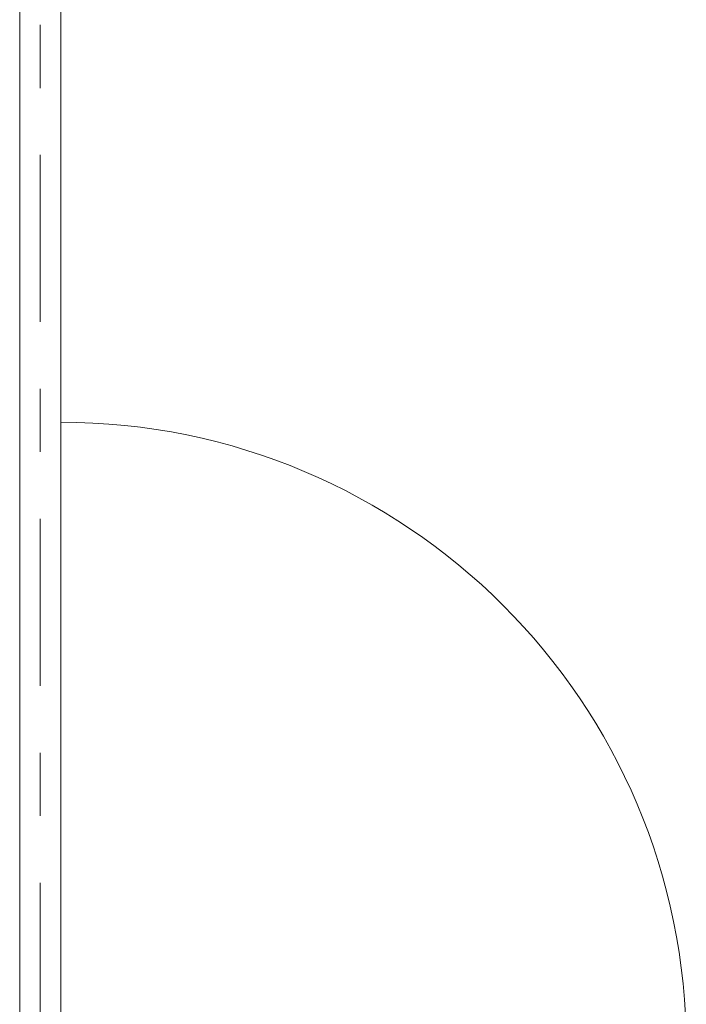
# Model space of a CAD drawing. Header units: metres. Extents: x -3.6 to 84.5, y -11 to 16.8.
# Tile 54 of 137: x 11.3 to 12.4, y 6.2 to 7.8. Entities that reach past the tile are written whole.
import ezdxf

# ---------------------------------------------------------------- set-up
doc = ezdxf.new("R2010")
doc.units = ezdxf.units.M
doc.header["$MEASUREMENT"] = 0
doc.linetypes.add('Strichlinie doppelt', pattern=[0.546806, 0.264583, -0.105833, 0.070556, -0.105833])
doc.layers.add('451 - Universal.Achsen Raster', color=7, linetype='Continuous')
doc.layers.add('Neubau_605 - Struktur.Wand Innen', color=7, linetype='Continuous')

msp = doc.modelspace()

# ---------------------------------------------------------------- linework, layer by layer
at = {"layer": '451 - Universal.Achsen Raster', "color": 160, "linetype": 'Strichlinie doppelt', "lineweight": 9, "true_color": 0x3232ff}
msp.add_line((11.33, -10.585), (11.33, 16.355), dxfattribs=at)
at = {"layer": 'Neubau_605 - Struktur.Wand Innen', "color": 1, "linetype": 'Continuous', "lineweight": 5}
for p, q in [((11.2975, 8.095), (11.2975, 6.005)), ((11.3625, 6.005), (11.3625, 8.095))]:
    msp.add_line(p, q, dxfattribs=at)
at = {"layer": 'Neubau_605 - Struktur.Wand Innen', "color": 1, "linetype": 'Continuous', "lineweight": 13}
for p, q in [((11.2975, 6.005), (11.2975, 8.095)), ((11.3625, 8.095), (11.3625, 6.005))]:
    msp.add_line(p, q, dxfattribs=at)
at = {"layer": 'Neubau_605 - Struktur.Wand Innen', "color": 1, "linetype": 'Continuous', "lineweight": 9}
msp.add_arc((11.3625, 6.13), 0.99, 0, 90, dxfattribs=at)

doc.saveas('drawing.dxf')
